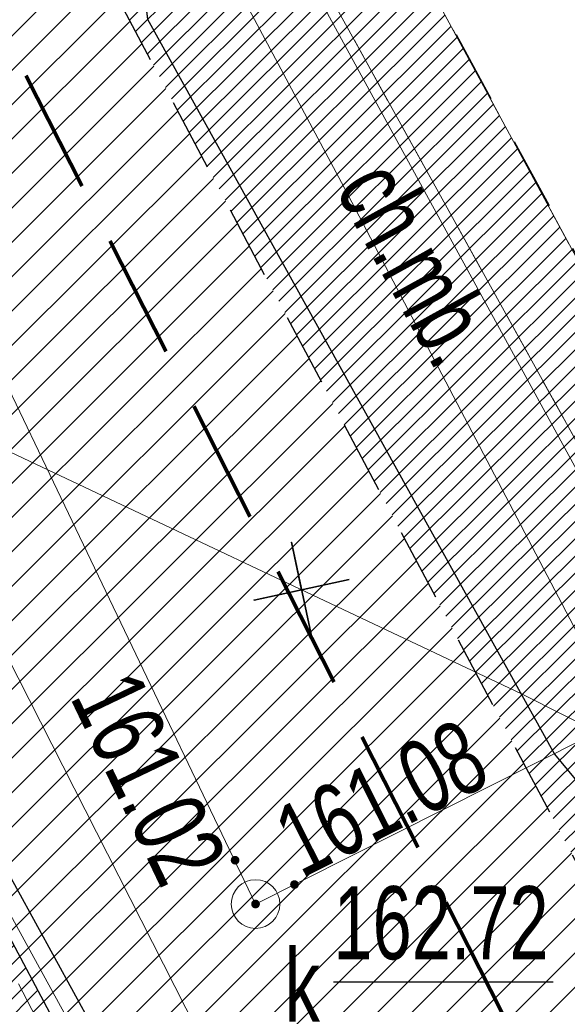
# Model space of a CAD drawing. Header units: metres. Extents: x 0 to 8443948, y 0 to 5887002.
# Tile 25 of 256: x 8442567.61 to 8442573.23, y 5885922.86 to 5885932.97. Entities that reach past the tile are written whole.
import ezdxf
from ezdxf.enums import TextEntityAlignment as Align

# ---------------------------------------------------------------- set-up
doc = ezdxf.new("R2010")
doc.units = ezdxf.units.M
doc.header["$MEASUREMENT"] = 0
for name, pattern in [('0.5_0.5', [1, 0.5, -0.5]), ('1.0_0.5', [1.5, 1, -0.5]), ('1.5_0.5', [2, 1.5, -0.5]), ('1.5_1.0', [2.5, 1.5, -1]), ('1_12', [3, 1, -1, 0, -1]), ('219-500', [0]), ('DASHED', [19.049999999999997, 12.7, -6.349999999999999])]:
    doc.linetypes.add(name, pattern=pattern)
doc.layers.get('0').update_dxf_attribs({"color": 250, "linetype": 'CONTINUOUS', "lineweight": 5})
for name, color, linetype, lineweight in [('!str kreskowanie', 2, 'CONTINUOUS', 5), ('!STR oś jezdni', 6, '1_12', 30), ('- ABM', 200, 'CONTINUOUS', 30), ('Sanit_KD', 102, 'DASHED', 80)]:
    doc.layers.add(name, color=color, linetype=linetype, lineweight=lineweight)
for name, color, linetype in [('218-kontur użytku gruntowego', 253, 'CONTINUOUS'), ('219-działka ewidencyjna', 253, 'CONTINUOUS'), ('chodnik', 253, 'CONTINUOUS'), ('chodnik-Atr17', 253, 'CONTINUOUS'), ('inna budowla', 253, 'CONTINUOUS'), ('krawężnik', 253, 'CONTINUOUS'), ('obszar utwardzony', 253, 'CONTINUOUS'), ('przewód elektroenergetyczny podziemny', 253, 'CONTINUOUS'), ('przewód kanalizacyjny', 253, 'CONTINUOUS'), ('przewód telekomunikacyjny podziemny', 253, 'CONTINUOUS'), ('przewód wodociągowy', 253, 'CONTINUOUS'), ('rzędna', 253, 'CONTINUOUS'), ('rzędna-Atr2', 253, 'CONTINUOUS'), ('skarpa nieumocniona', 253, 'CONTINUOUS'), ('właz do komory lub kanału - okrągły', 253, 'CONTINUOUS'), ('właz do komory lub kanału - okrągły-Atr17', 253, 'CONTINUOUS')]:
    doc.layers.add(name, color=color, linetype=linetype)
doc.styles.get("Standard").update_dxf_attribs({"font": 'Working1250', "width": 0.75})

# ---------------------------------------------------------------- blocks, each defined once
blk = doc.blocks.new('PW01')
at = {"linetype": 'Continuous', "lineweight": 13}
h = blk.add_hatch(color=0, dxfattribs=at)
edge = h.paths.add_edge_path()
edge.add_arc((0, 0), 0.045, 0, 360)
blk = doc.blocks.new('US22')
at = {"color": 0, "linetype": 'Continuous', "lineweight": 13}
blk.add_circle((0, 0), 0.25, dxfattribs=at)

msp = doc.modelspace()

# ---------------------------------------------------------------- hatches: boundary and pattern name
at = {"layer": '!str kreskowanie', "linetype": 'Continuous', "lineweight": 9}
h = msp.add_hatch(dxfattribs=at)
h.set_pattern_fill('ANSI31', color=253, scale=2)
h.set_pattern_definition([(45, (0, 0), (-0.1767766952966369, 0.1767766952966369), [])])
edge = h.paths.add_edge_path()
edge.add_line((8442664.269787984, 5885958.731383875), (8442651.4591051, 5885951.860788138))
edge.add_line((8442651.4591051, 5885951.860788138), (8442651.107003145, 5885951.680213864))
edge.add_line((8442651.107003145, 5885951.680213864), (8442650.825314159, 5885951.547263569))
edge.add_line((8442650.825314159, 5885951.547263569), (8442650.213043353, 5885951.2915528))
edge.add_line((8442650.213043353, 5885951.2915528), (8442649.565351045, 5885951.067618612))
edge.add_line((8442649.565351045, 5885951.067618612), (8442648.907314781, 5885950.886039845))
edge.add_line((8442648.907314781, 5885950.886039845), (8442647.831966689, 5885950.683058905))
edge.add_line((8442647.831966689, 5885950.683058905), (8442646.84144164, 5885950.594299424))
edge.add_line((8442646.84144164, 5885950.594299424), (8442645.745570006, 5885950.602953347))
edge.add_line((8442645.745570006, 5885950.602953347), (8442644.851213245, 5885950.693332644))
edge.add_line((8442644.851213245, 5885950.693332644), (8442643.822552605, 5885950.892538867))
edge.add_line((8442643.822552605, 5885950.892538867), (8442642.989342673, 5885951.132475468))
edge.add_line((8442642.989342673, 5885951.132475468), (8442641.715645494, 5885951.648125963))
edge.add_line((8442641.715645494, 5885951.648125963), (8442641.07972687, 5885951.980826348))
edge.add_line((8442641.07972687, 5885951.980826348), (8442640.364869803, 5885952.423573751))
edge.add_line((8442640.364869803, 5885952.423573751), (8442639.747827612, 5885952.816944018))
edge.add_line((8442639.747827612, 5885952.816944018), (8442638.805722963, 5885953.219358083))
edge.add_line((8442638.805722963, 5885953.219358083), (8442638.043659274, 5885953.448433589))
edge.add_line((8442638.043659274, 5885953.448433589), (8442636.975637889, 5885953.639045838))
edge.add_line((8442636.975637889, 5885953.639045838), (8442636.054566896, 5885953.68831747))
edge.add_line((8442636.054566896, 5885953.68831747), (8442634.452306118, 5885953.524189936))
edge.add_line((8442634.452306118, 5885953.524189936), (8442633.608202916, 5885953.304587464))
edge.add_line((8442633.608202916, 5885953.304587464), (8442632.164634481, 5885952.6866348))
edge.add_line((8442632.164634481, 5885952.6866348), (8442618.406892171, 5885945.060492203))
edge.add_line((8442618.406892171, 5885945.060492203), (8442617.100164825, 5885944.336208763))
edge.add_line((8442617.100164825, 5885944.336208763), (8442616.215008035, 5885943.845590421))
edge.add_line((8442557.16726463, 5885959.805935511), (8442559.13522998, 5885956.209309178))
edge.add_line((8442616.215008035, 5885943.845590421), (8442615.06146254, 5885943.206211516))
edge.add_line((8442559.26141296, 5885962.38233375), (8442557.445368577, 5885961.329242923))
edge.add_line((8442576.933342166, 5886044.913905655), (8442578.660334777, 5886045.772101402))
edge.add_line((8442578.660334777, 5886045.772101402), (8442580.59808973, 5886046.432554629))
edge.add_line((8442580.59808973, 5886046.432554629), (8442582.250428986, 5886046.770649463))
edge.add_line((8442582.250428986, 5886046.770649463), (8442583.979383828, 5886046.919302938))
edge.add_line((8442583.979383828, 5886046.919302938), (8442585.184680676, 5886046.902471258))
edge.add_line((8442585.184680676, 5886046.902471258), (8442586.113924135, 5886046.821928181))
edge.add_line((8442586.113924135, 5886046.821928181), (8442587.197005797, 5886046.652412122))
edge.add_line((8442587.197005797, 5886046.652412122), (8442588.06338871, 5886046.456360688))
edge.add_line((8442588.06338871, 5886046.456360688), (8442589.68940497, 5886045.934469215))
edge.add_line((8442589.68940497, 5886045.934469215), (8442591.090328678, 5886045.307942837))
edge.add_line((8442591.090328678, 5886045.307942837), (8442593.047606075, 5886044.106532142))
edge.add_line((8442593.047606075, 5886044.106532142), (8442593.660625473, 5886043.636002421))
edge.add_line((8442593.660625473, 5886043.636002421), (8442594.465502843, 5886042.934259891))
edge.add_line((8442594.465502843, 5886042.934259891), (8442595.720782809, 5886041.601410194))
edge.add_line((8442595.720782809, 5886041.601410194), (8442596.285916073, 5886040.876494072))
edge.add_line((8442596.285916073, 5886040.876494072), (8442596.924928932, 5886039.926611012))
edge.add_line((8442596.924928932, 5886039.926611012), (8442597.933216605, 5886038.138030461))
edge.add_line((8442597.933216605, 5886038.138030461), (8442639.901510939, 5885962.199846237))
edge.add_line((8442639.901510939, 5885962.199846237), (8442633.109770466, 5885959.516991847))
edge.add_line((8442633.109770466, 5885959.516991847), (8442633.6963819, 5885960.200178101))
edge.add_line((8442633.6963819, 5885960.200178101), (8442633.878216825, 5885960.699639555))
edge.add_line((8442633.878216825, 5885960.699639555), (8442633.92463591, 5885961.128033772))
edge.add_line((8442633.92463591, 5885961.128033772), (8442633.89462505, 5885961.473204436))
edge.add_line((8442633.89462505, 5885961.473204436), (8442633.67516429, 5885962.095324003))
edge.add_line((8442633.67516429, 5885962.095324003), (8442592.816329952, 5886036.026115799))
edge.add_line((8442592.816329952, 5886036.026115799), (8442592.347093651, 5886036.868048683))
edge.add_line((8442592.347093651, 5886036.868048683), (8442591.825374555, 5886037.658524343))
edge.add_line((8442591.825374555, 5886037.658524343), (8442591.454307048, 5886038.129768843))
edge.add_line((8442591.454307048, 5886038.129768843), (8442590.539427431, 5886039.068731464))
edge.add_line((8442590.539427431, 5886039.068731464), (8442589.758505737, 5886039.69752528))
edge.add_line((8442589.758505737, 5886039.69752528), (8442589.585933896, 5886039.818047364))
edge.add_line((8442589.585933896, 5886039.818047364), (8442588.459514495, 5886038.165419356))
edge.add_line((8442588.459514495, 5886038.165419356), (8442587.800346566, 5886038.565106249))
edge.add_line((8442587.800346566, 5886038.565106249), (8442587.401169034, 5886038.763446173))
edge.add_line((8442587.401169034, 5886038.763446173), (8442586.892734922, 5886038.973890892))
edge.add_line((8442586.892734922, 5886038.973890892), (8442586.295614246, 5886039.16596019))
edge.add_line((8442586.295614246, 5886039.16596019), (8442585.886736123, 5886039.265546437))
edge.add_line((8442585.886736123, 5886039.265546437), (8442585.339893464, 5886039.360314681))
edge.add_line((8442585.339893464, 5886039.360314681), (8442584.724419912, 5886039.41627756))
edge.add_line((8442584.724419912, 5886039.41627756), (8442584.219128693, 5886039.422940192))
edge.add_line((8442584.219128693, 5886039.422940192), (8442583.905410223, 5886039.409338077))
edge.add_line((8442583.905410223, 5886039.409338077), (8442583.478480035, 5886039.368843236))
edge.add_line((8442583.478480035, 5886039.368843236), (8442583.033144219, 5886039.299148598))
edge.add_line((8442583.033144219, 5886039.299148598), (8442582.680557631, 5886039.223553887))
edge.add_line((8442582.680557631, 5886039.223553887), (8442582.216511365, 5886039.095484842))
edge.add_line((8442582.216511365, 5886039.095484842), (8442582.016678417, 5886039.026670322))
edge.add_line((8442582.016678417, 5886039.026670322), (8442581.364483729, 5886040.920601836))
edge.add_line((8442581.364483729, 5886040.920601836), (8442580.964649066, 5886040.731154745))
edge.add_line((8442580.964649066, 5886040.731154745), (8442580.43297031, 5886040.252304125))
edge.add_line((8442580.43297031, 5886040.252304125), (8442580.277937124, 5886040.019667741))
edge.add_line((8442580.277937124, 5886040.019667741), (8442580.094039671, 5886039.583945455))
edge.add_line((8442580.094039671, 5886039.583945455), (8442580.015675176, 5886039.029583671))
edge.add_line((8442580.015675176, 5886039.029583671), (8442580.059863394, 5886038.611492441))
edge.add_line((8442580.059863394, 5886038.611492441), (8442580.265301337, 5886038.062013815))
edge.add_line((8442580.265301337, 5886038.062013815), (8442581.161753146, 5886036.440295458))
edge.add_line((8442581.161753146, 5886036.440295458), (8442623.96985033, 5885958.982556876))
edge.add_line((8442623.96985033, 5885958.982556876), (8442624.891557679, 5885957.332484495))
edge.add_line((8442624.891557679, 5885957.332484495), (8442625.277740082, 5885956.801740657))
edge.add_line((8442625.277740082, 5885956.801740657), (8442626.012310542, 5885956.339794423))
edge.add_line((8442626.012310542, 5885956.339794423), (8442626.680497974, 5885956.223500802))
edge.add_line((8442626.680497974, 5885956.223500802), (8442627.424809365, 5885956.365608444))
edge.add_line((8442627.424809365, 5885956.365608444), (8442619.432210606, 5885952.000753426))
edge.add_line((8442619.432210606, 5885952.000753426), (8442620.219729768, 5885952.854496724))
edge.add_line((8442620.219729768, 5885952.854496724), (8442620.3699889, 5885953.615061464))
edge.add_line((8442620.3699889, 5885953.615061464), (8442620.119255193, 5885954.584632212))
edge.add_line((8442620.119255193, 5885954.584632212), (8442619.640353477, 5885955.448650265))
edge.add_line((8442575.226581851, 5886043.970444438), (8442576.933342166, 5886044.913905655))
edge.add_line((8442574.050425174, 5886043.320289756), (8442575.226581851, 5886043.970444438))
edge.add_line((8442544.998763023, 5885989.058336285), (8442548.567478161, 5885982.613418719))
edge.add_line((8442619.640353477, 5885955.448650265), (8442619.156164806, 5885956.322206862))
edge.add_line((8442595.724142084, 5885966.679588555), (8442588.138038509, 5885980.390833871))
edge.add_line((8442588.138038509, 5885980.390833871), (8442587.25953, 5885981.580307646))
edge.add_line((8442587.25953, 5885981.580307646), (8442586.802210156, 5885982.052142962))
edge.add_line((8442586.802210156, 5885982.052142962), (8442586.239579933, 5885982.539092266))
edge.add_line((8442586.239579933, 5885982.539092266), (8442585.747919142, 5885982.896731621))
edge.add_line((8442585.747919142, 5885982.896731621), (8442585.143898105, 5885983.264300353))
edge.add_line((8442585.143898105, 5885983.264300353), (8442584.644827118, 5885983.516254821))
edge.add_line((8442584.644827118, 5885983.516254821), (8442583.782358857, 5885983.855362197))
edge.add_line((8442583.782358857, 5885983.855362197), (8442583.0131845, 5885984.065593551))
edge.add_line((8442583.0131845, 5885984.065593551), (8442582.037754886, 5885984.218209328))
edge.add_line((8442582.037754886, 5885984.218209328), (8442581.291190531, 5885984.253120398))
edge.add_line((8442581.291190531, 5885984.253120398), (8442580.766487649, 5885984.235894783))
edge.add_line((8442580.766487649, 5885984.235894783), (8442579.667590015, 5885984.086633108))
edge.add_line((8442579.667590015, 5885984.086633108), (8442578.764518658, 5885983.843636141))
edge.add_line((8442578.764518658, 5885983.843636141), (8442578.226297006, 5885983.642736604))
edge.add_line((8442578.226297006, 5885983.642736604), (8442577.382363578, 5885983.233168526))
edge.add_line((8442577.382363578, 5885983.233168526), (8442576.913164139, 5885982.973247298))
edge.add_line((8442576.913164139, 5885982.973247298), (8442562.004511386, 5885974.611298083))
edge.add_line((8442562.004511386, 5885974.611298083), (8442560.687597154, 5885973.856377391))
edge.add_line((8442560.687597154, 5885973.856377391), (8442559.754133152, 5885973.098240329))
edge.add_line((8442559.754133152, 5885973.098240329), (8442558.831564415, 5885971.917020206))
edge.add_line((8442558.831564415, 5885971.917020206), (8442558.388200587, 5885971.007070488))
edge.add_line((8442558.388200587, 5885971.007070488), (8442558.102410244, 5885970.027126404))
edge.add_line((8442558.102410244, 5885970.027126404), (8442557.984470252, 5885968.843331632))
edge.add_line((8442557.984470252, 5885968.843331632), (8442558.031951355, 5885968.089993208))
edge.add_line((8442558.031951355, 5885968.089993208), (8442558.215033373, 5885967.196031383))
edge.add_line((8442558.215033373, 5885967.196031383), (8442558.48648053, 5885966.44081024))
edge.add_line((8442558.48648053, 5885966.44081024), (8442558.814047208, 5885965.795336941))
edge.add_line((8442559.507852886, 5885962.525239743), (8442559.26141296, 5885962.38233375))
edge.add_line((8442559.13522998, 5885956.209309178), (8442562.917265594, 5885949.297313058))
edge.add_line((8442557.445368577, 5885961.329242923), (8442557.084191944, 5885960.969681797))
edge.add_line((8442557.084191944, 5885960.969681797), (8442556.98385968, 5885960.733130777))
edge.add_line((8442556.98385968, 5885960.733130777), (8442556.965563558, 5885960.272431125))
edge.add_line((8442556.965563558, 5885960.272431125), (8442557.16726463, 5885959.805935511))
edge.add_line((8442615.06146254, 5885943.206211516), (8442613.65506282, 5885942.426682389))
edge.add_line((8442613.65506282, 5885942.426682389), (8442612.5732038, 5885941.841342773))
edge.add_line((8442612.5732038, 5885941.841342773), (8442612.001622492, 5885941.655464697))
edge.add_line((8442612.001622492, 5885941.655464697), (8442611.364306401, 5885941.586987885))
edge.add_line((8442611.364306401, 5885941.586987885), (8442610.759671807, 5885941.648550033))
edge.add_line((8442610.759671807, 5885941.648550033), (8442610.226871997, 5885941.810975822))
edge.add_line((8442610.226871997, 5885941.810975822), (8442609.625874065, 5885942.142023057))
edge.add_line((8442609.625874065, 5885942.142023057), (8442609.12433156, 5885942.591364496))
edge.add_line((8442609.12433156, 5885942.591364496), (8442608.738745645, 5885943.1356331))
edge.add_line((8442608.738745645, 5885943.1356331), (8442607.999152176, 5885944.412121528))
edge.add_line((8442607.999152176, 5885944.412121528), (8442605.65896882, 5885948.707076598))
edge.add_line((8442558.814047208, 5885965.795336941), (8442559.38337488, 5885964.770547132))
edge.add_line((8442562.917265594, 5885949.297313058), (8442563.060489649, 5885948.997153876))
edge.add_line((8442563.060489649, 5885948.997153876), (8442563.209829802, 5885948.526735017))
edge.add_line((8442563.209829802, 5885948.526735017), (8442563.273053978, 5885948.130033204))
edge.add_line((8442563.273053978, 5885948.130033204), (8442563.281643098, 5885947.705621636))
edge.add_line((8442598.443996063, 5885961.759260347), (8442595.724142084, 5885966.679588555))
edge.add_line((8442559.88036868, 5885963.875958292), (8442559.9900479, 5885963.569384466))
edge.add_line((8442559.9900479, 5885963.569384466), (8442559.970221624, 5885963.124450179))
edge.add_line((8442559.970221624, 5885963.124450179), (8442559.812612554, 5885962.798946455))
edge.add_line((8442559.812612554, 5885962.798946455), (8442559.507852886, 5885962.525239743))
edge.add_line((8442548.567478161, 5885982.613418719), (8442549.173515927, 5885981.678987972))
edge.add_line((8442549.173515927, 5885981.678987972), (8442549.719207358, 5885981.028637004))
edge.add_line((8442549.719207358, 5885981.028637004), (8442550.43915766, 5885980.347616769))
edge.add_line((8442550.43915766, 5885980.347616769), (8442551.453750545, 5885979.626699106))
edge.add_line((8442551.453750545, 5885979.626699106), (8442552.369924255, 5885979.155011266))
edge.add_line((8442552.369924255, 5885979.155011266), (8442553.376053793, 5885978.794396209))
edge.add_line((8442553.376053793, 5885978.794396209), (8442554.839583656, 5885978.521834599))
edge.add_line((8442554.839583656, 5885978.521834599), (8442555.86878927, 5885978.494496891))
edge.add_line((8442555.86878927, 5885978.494496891), (8442556.75491995, 5885978.577584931))
edge.add_line((8442556.75491995, 5885978.577584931), (8442557.850104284, 5885978.821722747))
edge.add_line((8442557.850104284, 5885978.821722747), (8442558.725123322, 5885979.1388735))
edge.add_line((8442558.725123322, 5885979.1388735), (8442559.936428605, 5885979.767126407))
edge.add_line((8442559.936428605, 5885979.767126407), (8442574.798483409, 5885988.089877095))
edge.add_line((8442574.798483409, 5885988.089877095), (8442575.430637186, 5885988.483614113))
edge.add_line((8442575.430637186, 5885988.483614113), (8442575.755758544, 5885988.720039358))
edge.add_line((8442575.755758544, 5885988.720039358), (8442576.11976968, 5885989.016338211))
edge.add_line((8442576.11976968, 5885989.016338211), (8442576.850433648, 5885989.734277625))
edge.add_line((8442576.850433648, 5885989.734277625), (8442577.607794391, 5885990.726352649))
edge.add_line((8442577.607794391, 5885990.726352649), (8442578.09706081, 5885991.5981357))
edge.add_line((8442578.09706081, 5885991.5981357), (8442578.398091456, 5885992.308873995))
edge.add_line((8442578.398091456, 5885992.308873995), (8442578.645516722, 5885993.108642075))
edge.add_line((8442578.645516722, 5885993.108642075), (8442578.76451388, 5885993.660449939))
edge.add_line((8442578.76451388, 5885993.660449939), (8442578.843757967, 5885994.214197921))
edge.add_line((8442578.843757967, 5885994.214197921), (8442578.889656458, 5885995.069925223))
edge.add_line((8442578.889656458, 5885995.069925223), (8442578.87378009, 5885995.573680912))
edge.add_line((8442578.87378009, 5885995.573680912), (8442578.778892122, 5885996.396560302))
edge.add_line((8442578.778892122, 5885996.396560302), (8442578.653765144, 5885996.998296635))
edge.add_line((8442578.653765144, 5885996.998296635), (8442578.413354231, 5885997.789111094))
edge.add_line((8442578.413354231, 5885997.789111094), (8442577.891151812, 5885998.940204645))
edge.add_line((8442577.891151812, 5885998.940204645), (8442555.661492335, 5886039.154576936))
edge.add_line((8442555.661492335, 5886039.154576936), (8442555.192739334, 5886039.902010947))
edge.add_line((8442555.192739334, 5886039.902010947), (8442554.77167942, 5886040.446403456))
edge.add_line((8442554.77167942, 5886040.446403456), (8442554.23035396, 5886041.0263462))
edge.add_line((8442554.23035396, 5886041.0263462), (8442553.338117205, 5886041.773919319))
edge.add_line((8442553.338117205, 5886041.773919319), (8442552.78833011, 5886042.136805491))
edge.add_line((8442552.78833011, 5886042.136805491), (8442551.929394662, 5886042.585738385))
edge.add_line((8442551.929394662, 5886042.585738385), (8442550.874101, 5886042.971803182))
edge.add_line((8442550.874101, 5886042.971803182), (8442550.060152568, 5886043.160817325))
edge.add_line((8442550.060152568, 5886043.160817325), (8442549.172101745, 5886043.267889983))
edge.add_line((8442549.172101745, 5886043.267889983), (8442547.675356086, 5886043.22347142))
edge.add_line((8442547.675356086, 5886043.22347142), (8442547.061056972, 5886043.122880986))
edge.add_line((8442547.061056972, 5886043.122880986), (8442545.817061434, 5886042.762112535))
edge.add_line((8442545.817061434, 5886042.762112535), (8442544.958212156, 5886042.376320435))
edge.add_line((8442544.958212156, 5886042.376320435), (8442556.761535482, 5886048.533241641))
edge.add_line((8442556.761535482, 5886048.533241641), (8442559.144859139, 5886044.221710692))
edge.add_line((8442559.144859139, 5886044.221710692), (8442559.66884726, 5886043.397109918))
edge.add_line((8442559.66884726, 5886043.397109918), (8442560.045474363, 5886042.917121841))
edge.add_line((8442560.045474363, 5886042.917121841), (8442560.365518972, 5886042.561896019))
edge.add_line((8442560.365518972, 5886042.561896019), (8442560.864796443, 5886042.083234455))
edge.add_line((8442560.864796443, 5886042.083234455), (8442561.500294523, 5886041.579377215))
edge.add_line((8442561.500294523, 5886041.579377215), (8442562.018021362, 5886041.239482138))
edge.add_line((8442562.018021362, 5886041.239482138), (8442562.925697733, 5886040.768919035))
edge.add_line((8442562.925697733, 5886040.768919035), (8442563.65215204, 5886040.490743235))
edge.add_line((8442563.65215204, 5886040.490743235), (8442564.729267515, 5886040.218498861))
edge.add_line((8442564.729267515, 5886040.218498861), (8442565.997367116, 5886040.093377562))
edge.add_line((8442565.997367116, 5886040.093377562), (8442566.856995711, 5886040.12361581))
edge.add_line((8442566.856995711, 5886040.12361581), (8442567.775118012, 5886040.259549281))
edge.add_line((8442567.775118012, 5886040.259549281), (8442568.470731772, 5886040.437104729))
edge.add_line((8442568.470731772, 5886040.437104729), (8442569.238608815, 5886040.713781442))
edge.add_line((8442569.238608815, 5886040.713781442), (8442570.392103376, 5886041.298046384))
edge.add_line((8442570.392103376, 5886041.298046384), (8442574.050425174, 5886043.320289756))
edge.add_line((8442563.149043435, 5885945.085960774), (8442563.114333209, 5885944.324342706))
edge.add_line((8442563.114333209, 5885944.324342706), (8442563.160900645, 5885943.797810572))
edge.add_line((8442563.160900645, 5885943.797810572), (8442563.25558707, 5885943.414633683))
edge.add_line((8442563.25558707, 5885943.414633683), (8442563.3893295, 5885943.069609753))
edge.add_line((8442563.3893295, 5885943.069609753), (8442563.618000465, 5885942.628209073))
edge.add_line((8442563.618000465, 5885942.628209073), (8442582.367146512, 5885907.25750681))
edge.add_line((8442582.367146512, 5885907.25750681), (8442582.452884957, 5885907.122939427))
edge.add_line((8442582.452884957, 5885907.122939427), (8442582.584529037, 5885906.980046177))
edge.add_line((8442582.584529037, 5885906.980046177), (8442582.646758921, 5885906.928817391))
edge.add_line((8442582.646758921, 5885906.928817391), (8442582.739224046, 5885906.866550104))
edge.add_line((8442582.739224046, 5885906.866550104), (8442582.919084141, 5885906.782435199))
edge.add_line((8442582.919084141, 5885906.782435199), (8442583.0697653, 5885906.741846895))
edge.add_line((8442583.0697653, 5885906.741846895), (8442583.06, 5885906.68))
edge.add_line((8442583.06, 5885906.68), (8442578.00657704, 5885903.740362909))
edge.add_line((8442578.00657704, 5885903.740362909), (8442552.799026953, 5885951.294995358))
edge.add_line((8442552.799026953, 5885951.294995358), (8442555.684804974, 5885954.32226098))
edge.add_line((8442555.684804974, 5885954.32226098), (8442507.860863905, 5886017.712586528))
edge.add_line((8442507.860863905, 5886017.712586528), (8442507.578284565, 5886018.111984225))
edge.add_line((8442507.578284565, 5886018.111984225), (8442507.124857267, 5886018.887668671))
edge.add_line((8442507.124857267, 5886018.887668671), (8442506.720786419, 5886019.819149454))
edge.add_line((8442506.720786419, 5886019.819149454), (8442506.583712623, 5886020.234974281))
edge.add_line((8442506.583712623, 5886020.234974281), (8442506.372262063, 5886021.12189629))
edge.add_line((8442506.372262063, 5886021.12189629), (8442506.270204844, 5886021.924966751))
edge.add_line((8442506.270204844, 5886021.924966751), (8442506.247239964, 5886022.530698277))
edge.add_line((8442506.247239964, 5886022.530698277), (8442506.267848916, 5886023.10456106))
edge.add_line((8442506.267848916, 5886023.10456106), (8442506.295869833, 5886023.411444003))
edge.add_line((8442506.295869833, 5886023.411444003), (8442506.422132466, 5886024.19433665))
edge.add_line((8442506.422132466, 5886024.19433665), (8442506.606342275, 5886024.900652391))
edge.add_line((8442506.606342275, 5886024.900652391), (8442506.761219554, 5886025.35195658))
edge.add_line((8442506.761219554, 5886025.35195658), (8442506.929541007, 5886025.763542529))
edge.add_line((8442506.929541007, 5886025.763542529), (8442507.066558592, 5886026.057426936))
edge.add_line((8442507.066558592, 5886026.057426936), (8442507.38350399, 5886026.64033676))
edge.add_line((8442507.38350399, 5886026.64033676), (8442507.827406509, 5886027.304139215))
edge.add_line((8442507.827406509, 5886027.304139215), (8442509.153024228, 5886028.69908267))
edge.add_line((8442509.153024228, 5886028.69908267), (8442516.908454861, 5886033.147109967))
edge.add_line((8442516.908454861, 5886033.147109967), (8442515.49, 5886035.71))
edge.add_line((8442515.49, 5886035.71), (8442518.519999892, 5886037.349999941))
edge.add_line((8442518.519999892, 5886037.349999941), (8442518.95, 5886036.56))
edge.add_line((8442518.95, 5886036.56), (8442520.8, 5886037.56))
edge.add_line((8442520.8, 5886037.56), (8442520.363227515, 5886038.362442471))
edge.add_line((8442520.363227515, 5886038.362442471), (8442520.85, 5886038.61))
edge.add_line((8442520.85, 5886038.61), (8442525.322022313, 5886030.514188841))
edge.add_line((8442525.322022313, 5886030.514188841), (8442525.204935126, 5886029.684240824))
edge.add_line((8442525.204935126, 5886029.684240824), (8442525.322994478, 5886028.850923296))
edge.add_line((8442525.322994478, 5886028.850923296), (8442525.578961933, 5886028.233632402))
edge.add_line((8442525.578961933, 5886028.233632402), (8442537.309274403, 5886006.998759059))
edge.add_line((8442537.309274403, 5886006.998759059), (8442537.359291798, 5886006.832410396))
edge.add_line((8442537.359291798, 5886006.832410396), (8442537.381164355, 5886006.621952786))
edge.add_line((8442537.381164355, 5886006.621952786), (8442537.374401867, 5886006.504494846))
edge.add_line((8442537.374401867, 5886006.504494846), (8442537.315178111, 5886006.260410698))
edge.add_line((8442537.315178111, 5886006.260410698), (8442537.277068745, 5886006.172245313))
edge.add_line((8442537.277068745, 5886006.172245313), (8442537.198289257, 5886006.038101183))
edge.add_line((8442537.198289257, 5886006.038101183), (8442537.050649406, 5886005.868766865))
edge.add_line((8442537.050649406, 5886005.868766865), (8442536.82272477, 5886005.710244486))
edge.add_line((8442536.82272477, 5886005.710244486), (8442536.673812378, 5886005.587698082))
edge.add_line((8442536.673812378, 5886005.587698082), (8442536.547191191, 5886005.43285553))
edge.add_line((8442536.547191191, 5886005.43285553), (8442536.429241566, 5886005.188055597))
edge.add_line((8442536.429241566, 5886005.188055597), (8442536.384909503, 5886004.971586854))
edge.add_line((8442536.384909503, 5886004.971586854), (8442536.391157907, 5886004.736480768))
edge.add_line((8442536.391157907, 5886004.736480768), (8442536.44147293, 5886004.537243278))
edge.add_line((8442536.44147293, 5886004.537243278), (8442536.50590877, 5886004.395998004))
edge.add_line((8442559.38337488, 5885964.770547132), (8442559.88036868, 5885963.875958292))
edge.add_line((8442563.256136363, 5885947.201706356), (8442563.149043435, 5885945.085960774))
edge.add_line((8442563.281643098, 5885947.705621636), (8442563.256136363, 5885947.201706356))
edge.add_line((8442605.65896882, 5885948.707076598), (8442598.443996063, 5885961.759260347))
edge.add_line((8442536.50590877, 5886004.395998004), (8442544.998763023, 5885989.058336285))
edge.add_line((8442619.156164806, 5885956.322206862), (8442575.873930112, 5886034.638219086))
edge.add_line((8442575.873930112, 5886034.638219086), (8442574.992021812, 5886036.011107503))
edge.add_line((8442574.992021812, 5886036.011107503), (8442574.809284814, 5886036.158104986))
edge.add_line((8442574.809284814, 5886036.158104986), (8442574.427946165, 5886036.371085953))
edge.add_line((8442574.427946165, 5886036.371085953), (8442573.649223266, 5886036.528915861))
edge.add_line((8442573.649223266, 5886036.528915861), (8442573.311293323, 5886036.500159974))
edge.add_line((8442573.311293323, 5886036.500159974), (8442572.84457899, 5886036.359912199))
edge.add_line((8442572.84457899, 5886036.359912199), (8442572.68165341, 5886036.279289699))
edge.add_line((8442572.68165341, 5886036.279289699), (8442567.43053494, 5886033.376581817))
edge.add_line((8442567.43053494, 5886033.376581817), (8442566.976324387, 5886033.03281399))
edge.add_line((8442566.976324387, 5886033.03281399), (8442566.684977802, 5886032.658291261))
edge.add_line((8442566.684977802, 5886032.658291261), (8442566.476228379, 5886032.179733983))
edge.add_line((8442566.476228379, 5886032.179733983), (8442566.398104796, 5886031.626207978))
edge.add_line((8442566.398104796, 5886031.626207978), (8442566.479116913, 5886031.062749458))
edge.add_line((8442566.479116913, 5886031.062749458), (8442566.963847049, 5886030.086771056))
edge.add_line((8442566.963847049, 5886030.086771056), (8442610.403869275, 5885951.485128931))
edge.add_line((8442610.403869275, 5885951.485128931), (8442611.372930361, 5885949.736782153))
edge.add_line((8442611.372930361, 5885949.736782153), (8442612.09207298, 5885948.992046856))
edge.add_line((8442612.09207298, 5885948.992046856), (8442612.570868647, 5885948.783844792))
edge.add_line((8442612.570868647, 5885948.783844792), (8442613.122196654, 5885948.706352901))
edge.add_line((8442613.122196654, 5885948.706352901), (8442613.659630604, 5885948.779914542))
edge.add_line((8442613.659630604, 5885948.779914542), (8442614.0917674, 5885948.957086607))
edge.add_line((8442614.0917674, 5885948.957086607), (8442619.339559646, 5885951.86579517))
edge.add_line((8442619.339559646, 5885951.86579517), (8442627.43064202, 5885956.357532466))
edge.add_line((8442627.43064202, 5885956.357532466), (8442626.46303156, 5885958.100814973))
edge.add_line((8442626.46303156, 5885958.100814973), (8442632.148147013, 5885961.251919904))
edge.add_line((8442632.148147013, 5885961.251919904), (8442633.192210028, 5885959.368257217))
edge.add_line((8442633.192210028, 5885959.368257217), (8442640.024905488, 5885961.976573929))
edge.add_line((8442640.024905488, 5885961.976573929), (8442641.49693605, 5885959.313055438))
edge.add_line((8442641.49693605, 5885959.313055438), (8442641.894996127, 5885958.602535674))
edge.add_line((8442641.894996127, 5885958.602535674), (8442642.525652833, 5885957.767843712))
edge.add_line((8442642.525652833, 5885957.767843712), (8442642.96640492, 5885957.344131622))
edge.add_line((8442642.96640492, 5885957.344131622), (8442643.950091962, 5885956.679601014))
edge.add_line((8442643.950091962, 5885956.679601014), (8442644.957009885, 5885956.280360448))
edge.add_line((8442644.957009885, 5885956.280360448), (8442646.118492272, 5885956.092264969))
edge.add_line((8442646.118492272, 5885956.092264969), (8442647.79152941, 5885956.27810957))
edge.add_line((8442647.79152941, 5885956.27810957), (8442649.97539069, 5885957.306120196))
edge.add_line((8442649.97539069, 5885957.306120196), (8442661.672803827, 5885963.579649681))
edge.add_line((8442661.672803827, 5885963.579649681), (8442664.270551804, 5885958.731793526))
at = {"layer": '!str kreskowanie', "linetype": 'Continuous', "lineweight": 9, "true_color": 0x33cc00}
h = msp.add_hatch(dxfattribs=at)
h.set_pattern_fill('ANSI31', color=82)
h.set_pattern_definition([(45, (0, 0), (-0.08838834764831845, 0.08838834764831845), [])])
h.paths.add_polyline_path([(8442578.00657704, 5885903.740362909), (8442577.692742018, 5885904.332420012), (8442576.905264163, 5885903.896670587), (8442576.166717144, 5885905.231358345), (8442576.742078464, 5885906.125869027), (8442560.383410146, 5885936.986879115), (8442559.48048233, 5885936.508259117), (8442559.152640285, 5885937.126740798), (8442559.576948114, 5885938.508288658), (8442553.713404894, 5885949.57), (8442551.853339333, 5885949.43336303), (8442551.419047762, 5885949.847356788), (8442555.684804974, 5885954.32226098), (8442509.976064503, 5886014.908901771), (8442509.153110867, 5886015.164901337), (8442508.731636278, 5886015.723792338), (8442508.711310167, 5886016.585325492), (8442507.860863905, 5886017.712586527), (8442507.423629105, 5886018.354775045), (8442506.894393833, 5886019.378611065), (8442506.584252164, 5886020.233173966), (8442506.32844246, 5886021.393752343), (8442506.255277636, 5886022.172176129), (8442506.290782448, 5886023.364235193), (8442506.654671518, 5886025.051195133), (8442507.573260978, 5886026.941821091), (8442508.70398708, 5886028.29891702), (8442510.111956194, 5886029.379013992), (8442511.27173004, 5886030.02741321), (8442516.908454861, 5886033.147109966), (8442515.499825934, 5886035.715318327), (8442500.552287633, 5886026.569913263), (8442511.40499676, 5886012.178816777), (8442555.03, 5885954.36), (8442550.92, 5885949.97), (8442576.949912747, 5885903.167453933)])
at = {"layer": '!str kreskowanie', "linetype": 'Continuous', "lineweight": 9}
h = msp.add_hatch(dxfattribs=at)
h.set_pattern_fill('ANSI31', color=40)
h.set_pattern_definition([(45, (-1369.217424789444, 667.4384313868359), (-0.08838834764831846, 0.08838834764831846), [])])
h.paths.add_polyline_path([(8442595.154993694, 5885957.374150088), (8442592.73607533, 5885961.750088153), (8442591.526616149, 5885963.938057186), (8442590.317156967, 5885966.126026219), (8442589.107697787, 5885968.313995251), (8442587.898238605, 5885970.501964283), (8442586.688779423, 5885972.689933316), (8442585.479320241, 5885974.877902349), (8442584.26988783, 5885977.065822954), (8442587.765977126, 5885978.998438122, 0.4255671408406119), (8442588.138038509, 5885980.390833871, 0.4045504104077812), (8442577.382363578, 5885983.233168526), (8442567.866160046, 5885977.893821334), (8442561.052850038, 5885974.078367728, 0.4132210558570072), (8442558.739526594, 5885965.929474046), (8442559.88036868, 5885963.875958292, -0.4088354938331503), (8442559.507852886, 5885962.525239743), (8442557.445368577, 5885961.329242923, 0.4069603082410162), (8442557.069747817, 5885959.984155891), (8442562.917265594, 5885949.297313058, -0.138689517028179), (8442563.281643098, 5885947.705621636), (8442563.118168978, 5885944.475999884, 0.1353148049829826), (8442563.463697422, 5885942.919305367), (8442576.563383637, 5885918.20644113, 0.4193619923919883), (8442580.665345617, 5885916.985901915), (8442597.181837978, 5885926.115636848), (8442606.23866365, 5885931.121930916, 0.4536714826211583), (8442608.740178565, 5885943.134960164), (8442607.313948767, 5885945.713149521, -0.00180183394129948), (8442607.266797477, 5885945.793554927, 0.3893208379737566), (8442605.909029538, 5885946.144495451), (8442602.426594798, 5885944.219478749), (8442601.217135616, 5885946.407447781), (8442600.007676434, 5885948.595416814), (8442596.364452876, 5885955.186181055)])
h.paths.add_polyline_path([(8442586.0622784, 5885982.392566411), (8442582.558834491, 5885980.442599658)], flags=16)
h.paths.add_polyline_path([(8442575.91, 5885978.96), (8442601.56998698, 5885932.540023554), (8442599.540893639, 5885931.418383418), (8442600.43, 5885929.81), (8442599.99, 5885928.44), (8442593.483358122, 5885924.832543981), (8442593.303574, 5885924.436076), (8442589.610127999, 5885922.260144), (8442585.8078, 5885921.8838), (8442584.33338318, 5885924.907255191), (8442578.3, 5885921.43), (8442576.51, 5885924.65), (8442571.49, 5885933.92), (8442572.688425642, 5885934.584614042), (8442559.34, 5885958.96), (8442564.41, 5885961.9), (8442559.910000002, 5885969.999999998)], flags=16)
h.paths.add_polyline_path([(8442568.150243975, 5885942.858519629), (8442567.500005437, 5885942.502734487, -0.4142135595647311), (8442566.142734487, 5885942.899994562), (8442566.142734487, 5885942.899994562, -0.4142135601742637), (8442566.53999456, 5885944.257265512), (8442567.19028951, 5885944.613081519), (8442568.150243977, 5885942.858519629)], flags=16)

# ---------------------------------------------------------------- linework, layer by layer
at = {"layer": '!STR oś jezdni', "color": 162, "linetype": '1.5_1.0', "lineweight": 30, "ltscale": 0.5}
msp.add_lwpolyline([(8442575.91, 5885978.96), (8442559.91, 5885970), (8442564.41, 5885961.9), (8442559.34, 5885958.96), (8442572.68, 5885934.58), (8442571.49, 5885933.92), (8442578.3, 5885921.43), (8442584.31412362, 5885924.896155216), (8442585.8078, 5885921.8838), (8442589.610127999, 5885922.260144), (8442593.303574, 5885924.436076), (8442593.483358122, 5885924.832543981), (8442599.99, 5885928.44), (8442600.43, 5885929.81), (8442599.54093209, 5885931.418404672), (8442601.56998698, 5885932.540023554)], close=True, dxfattribs=at)
msp.add_lwpolyline([(8442595.154993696, 5885957.374150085), (8442602.426594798, 5885944.219478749), (8442605.909029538, 5885946.144495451, -0.4154390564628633), (8442607.31394876, 5885945.713149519), (8442607.31394876, 5885945.713149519, -0.5310571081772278), (8442607.31394876, 5885945.713149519), (8442609.369955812, 5885941.993747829, -0.4142167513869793), (8442606.238663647, 5885931.121930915), (8442580.665345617, 5885916.985901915, -0.4193619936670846), (8442576.563383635, 5885918.206441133), (8442563.463697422, 5885942.919305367, -0.1353148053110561), (8442563.118168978, 5885944.475999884), (8442563.281643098, 5885947.705621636, 0.1386895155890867)], format="xyb", dxfattribs=at)
at = {"layer": '!STR oś jezdni', "color": 162, "linetype": 'ByBlock', "lineweight": 30}
msp.add_lwpolyline([(8442578.00657704, 5885903.740362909), (8442577.692742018, 5885904.332420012), (8442576.905764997, 5885903.895765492), (8442576.166717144, 5885905.231358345), (8442576.742078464, 5885906.125869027), (8442560.383410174, 5885936.98687913)], dxfattribs=at)
at = {"layer": '- ABM', "color": 200, "linetype": 'Continuous', "lineweight": 35}
msp.add_lwpolyline([(8442570.608135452, 5885926.62905563), (8442570.39875257, 5885927.606889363), (8442570.503444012, 5885927.117972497), (8442570.014527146, 5885927.013281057), (8442570.992360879, 5885927.222663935)], dxfattribs=at)
at = {"layer": '218-kontur użytku gruntowego', "color": 3, "linetype": '0.5_0.5', "lineweight": 18, "flags": 128}
for points in [[(8442577.58, 5885920.95), (8442550.33, 5885970.21)], [(8442550.33, 5885970.21), (8442577.58, 5885920.95)]]:
    msp.add_lwpolyline(points, dxfattribs=at)
at = {"layer": '219-działka ewidencyjna', "color": 253, "linetype": '219-500', "lineweight": 18, "flags": 128}
msp.add_lwpolyline([(8442577.58, 5885920.95), (8442550.33, 5885970.21)], dxfattribs=at)
at = {"layer": 'chodnik', "color": 253, "linetype": '1.0_0.5', "lineweight": 18, "flags": 128}
msp.add_lwpolyline([(8442575.03, 5885923.09), (8442576.21, 5885924.33), (8442576.51, 5885924.65), (8442571.49, 5885933.92), (8442570.95, 5885934.07), (8442568.71, 5885934.7), (8442568.92, 5885932.98), (8442573.1, 5885925.43)], close=True, dxfattribs=at)
at = {"layer": 'inna budowla', "color": 253, "linetype": 'Continuous', "lineweight": 18, "flags": 128}
msp.add_lwpolyline([(8442576.51, 5885924.65), (8442581.58, 5885927.47), (8442576.46, 5885936.65), (8442572.68, 5885934.58), (8442571.49, 5885933.92)], close=True, dxfattribs=at)
at = {"layer": 'krawężnik', "color": 253, "linetype": 'Continuous', "lineweight": 25, "flags": 128}
for points in [[(8442494.31, 5886036.29), (8442505.96, 5886020.61), (8442552.24, 5885959.62), (8442555.4, 5885954.41), (8442555.61, 5885952.39), (8442555.88, 5885950.88), (8442556.13, 5885949.45), (8442556.48, 5885947.51), (8442557, 5885945.58), (8442557.63, 5885943.68), (8442558.33, 5885941.76), (8442559.08, 5885939.9), (8442559.78, 5885938.34), (8442560.33, 5885937.25), (8442571.93, 5885916.12), (8442578.98, 5885903.47)], [(8442562.32, 5885948.2), (8442562.95, 5885946.24), (8442563.62, 5885944.32), (8442564.46, 5885942.48), (8442565.65, 5885940.3), (8442567.39, 5885937.2), (8442567.93, 5885936.18), (8442568.71, 5885934.7), (8442568.92, 5885932.98), (8442573.1, 5885925.43), (8442575.03, 5885923.09), (8442575.53, 5885922.31), (8442576.26, 5885921.44), (8442577.04, 5885920.82), (8442578.08, 5885920.21), (8442579.06, 5885919.86), (8442580.07, 5885919.81), (8442581.24, 5885920.02), (8442582.63, 5885920.47), (8442585.98, 5885922.2)]]:
    msp.add_lwpolyline(points, dxfattribs=at)
at = {"layer": 'obszar utwardzony', "color": 253, "linetype": '1.5_0.5', "lineweight": 18, "flags": 128}
for points in [[(8442564.97, 5886049.7), (8442575.16, 5886031.15), (8442574.91, 5886031.01), (8442570.92, 5886038.36), (8442566.69, 5886036.08), (8442570.69, 5886028.75), (8442572.18, 5886026.08), (8442573.62, 5886023.54), (8442578.02, 5886025.92), (8442579.48, 5886023.23), (8442575.14, 5886020.78), (8442580.84, 5886010.41), (8442585.24, 5886012.79), (8442586.73, 5886010.03), (8442582.3, 5886007.62), (8442586.15, 5886000.73), (8442585.16, 5886000.32), (8442588.02, 5885995.14), (8442593.3, 5885998.05), (8442593.81, 5885997.19), (8442589.38, 5885994.7), (8442592.31, 5885989.4), (8442598.16, 5885978.8), (8442602.48, 5885970.85), (8442606.89, 5885973.3), (8442608.36, 5885970.63), (8442604.06, 5885968.07), (8442608.9, 5885959.38), (8442611.45, 5885958.66), (8442614.13, 5885960.1), (8442615.27, 5885958.07), (8442621.66, 5885953.12), (8442619.52, 5885951.84), (8442622.54, 5885946.31), (8442619.07, 5885944.36), (8442618.88, 5885941.8), (8442618.36, 5885941.84), (8442618.27, 5885940.18), (8442618.85, 5885940.15), (8442618.8, 5885938.5), (8442617.55, 5885937.84), (8442619.37, 5885933.64), (8442607.83, 5885927.19), (8442608.98, 5885921.71), (8442592.68, 5885912.48), (8442589.71, 5885917.45), (8442587.24, 5885917.68), (8442589.84, 5885913), (8442585.57, 5885910.37), (8442583.88, 5885908.77), (8442583.51, 5885908.26), (8442583.15, 5885907.25), (8442583.06, 5885906.68), (8442583.18, 5885906.58), (8442583.34, 5885905.77), (8442578.98, 5885903.47), (8442571.93, 5885916.12), (8442560.33, 5885937.25), (8442559.78, 5885938.34), (8442559.08, 5885939.9), (8442558.33, 5885941.76), (8442557.63, 5885943.68), (8442557, 5885945.58), (8442556.48, 5885947.51), (8442556.13, 5885949.45), (8442555.88, 5885950.88), (8442555.61, 5885952.39), (8442555.4, 5885954.41), (8442552.24, 5885959.62), (8442505.96, 5886020.61), (8442494.31, 5886036.29), (8442509.2, 5886039.47), (8442513.42, 5886041.62), (8442513.23, 5886039.85), (8442515.49, 5886035.71), (8442518.52, 5886037.35), (8442518.95, 5886036.56), (8442520.8, 5886037.56), (8442520.37, 5886038.35), (8442520.85, 5886038.61), (8442522, 5886036.66), (8442524.86, 5886031.37), (8442560.38, 5886050.48), (8442563.45, 5886052.1), (8442563.6, 5886052.17)], [(8442586.22, 5885984.59), (8442584.7, 5885984.05), (8442577.36, 5885979.8), (8442576.76, 5885980.4), (8442559.06, 5885970.36), (8442556.12, 5885968.63), (8442559.59, 5885964.34), (8442557.99, 5885963.4), (8442559.18, 5885961.19), (8442557.38, 5885960.21), (8442558.72, 5885957.49), (8442559.98, 5885954.78), (8442560.13, 5885954.41), (8442560.82, 5885952.96), (8442561.45, 5885951.07), (8442562.32, 5885948.2), (8442562.95, 5885946.24), (8442563.62, 5885944.32), (8442564.46, 5885942.48), (8442565.65, 5885940.3), (8442567.39, 5885937.2), (8442567.93, 5885936.18), (8442568.71, 5885934.7), (8442568.92, 5885932.98), (8442573.1, 5885925.43), (8442575.03, 5885923.09), (8442575.53, 5885922.31), (8442576.26, 5885921.44), (8442577.04, 5885920.82), (8442578.08, 5885920.21), (8442579.06, 5885919.86), (8442580.07, 5885919.81), (8442581.24, 5885920.02), (8442582.63, 5885920.47), (8442585.98, 5885922.2), (8442589.53, 5885922.51), (8442593.1, 5885924.62), (8442599.99, 5885928.44), (8442600.43, 5885929.81), (8442599.54, 5885931.42), (8442601.57, 5885932.54), (8442601.22, 5885933.18), (8442602.31, 5885933.78), (8442602.49, 5885934.11), (8442592.74, 5885951.77), (8442591.17, 5885954.56), (8442579.38, 5885976.31), (8442583.47, 5885978.65), (8442587.5, 5885971.61), (8442592.1, 5885974.14)]]:
    msp.add_lwpolyline(points, close=True, dxfattribs=at)
at = {"layer": 'przewód elektroenergetyczny podziemny', "color": 1, "linetype": 'Continuous', "lineweight": 18, "flags": 128}
for points in [[(8442567.25, 5885944.51), (8442564.65, 5885943.04), (8442570.94, 5885931.25), (8442574.34, 5885924.75), (8442574.83, 5885923.76), (8442577.42, 5885920.97), (8442579.11, 5885920.88), (8442584.01, 5885923.61)], [(8442581.55, 5885927.45), (8442579.77, 5885926.85), (8442577.54, 5885925.88), (8442574.9, 5885924.97), (8442572.76, 5885926.05), (8442566.88, 5885928.83), (8442564.93, 5885929.76), (8442562.89, 5885930.54)]]:
    msp.add_lwpolyline(points, dxfattribs=at)
at = {"layer": 'przewód kanalizacyjny', "color": 34, "linetype": 'Continuous', "lineweight": 18, "flags": 128}
for points in [[(8442555.41, 5885950.23), (8442572.42, 5885916.7), (8442588.62, 5885906.63), (8442607.08, 5885917.14), (8442640.86, 5885935.9)], [(8442563.88, 5885936.74), (8442570.03, 5885923.89)], [(8442570.03, 5885923.89), (8442580.61, 5885929.22)]]:
    msp.add_lwpolyline(points, dxfattribs=at)
at = {"layer": 'przewód telekomunikacyjny podziemny', "color": 30, "linetype": 'Continuous', "lineweight": 18, "flags": 128}
msp.add_lwpolyline([(8442578.55, 5885902.66), (8442576.99, 5885906.47), (8442563.55, 5885931.01), (8442553.79, 5885949.66), (8442555.69, 5885954.13), (8442523.47, 5885997.7), (8442495.55, 5886035.38)], dxfattribs=at)
at = {"layer": 'przewód wodociągowy', "color": 5, "linetype": 'Continuous', "lineweight": 18, "flags": 128}
msp.add_lwpolyline([(8442568.07, 5885937.99), (8442574.12, 5885926.9), (8442580.13, 5885930.07)], dxfattribs=at)
at = {"layer": 'rzędna-Atr2', "color": 253, "flags": 128}
msp.add_lwpolyline([(8442570.83, 5885923.09), (8442573.087, 5885923.09)], dxfattribs=at)
at = {"layer": 'Sanit_KD', "ltscale": 0.1}
msp.add_line((8442564.22030439, 5885939.196133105), (8442575.037741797, 5885917.891074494), dxfattribs=at)
at = {"layer": 'skarpa nieumocniona', "color": 253, "linetype": '1.0_0.5', "lineweight": 18, "flags": 128}
msp.add_lwpolyline([(8442577.35, 5885902.68), (8442578.16, 5885903.11), (8442576.13, 5885906.92), (8442571.9, 5885914.86), (8442566.95, 5885924.3), (8442559.71, 5885938.12), (8442556.09, 5885945.09), (8442553.99, 5885944.19), (8442565.74, 5885923.14), (8442573.32, 5885909.62)], close=True, dxfattribs=at)
msp.add_lwpolyline([(8442577.35, 5885902.68), (8442578.16, 5885903.11), (8442576.13, 5885906.92), (8442571.9, 5885914.86), (8442566.95, 5885924.3), (8442559.71, 5885938.12), (8442556.09, 5885945.09), (8442553.99, 5885944.19), (8442565.74, 5885923.14), (8442573.32, 5885909.62)], close=True, dxfattribs=at)

# ---------------------------------------------------------------- block references
at = {"layer": 'rzędna', "color": 34, "linetype": 'Continuous', "lineweight": 18}
for p in [(8442569.82, 5885924.34), (8442570.43, 5885924.09)]:
    msp.add_blockref('PW01', p, dxfattribs=at)
at = {"layer": 'rzędna', "color": 34, "linetype": 'Continuous', "lineweight": 18, "rotation": 296.282}
msp.add_blockref('PW01', (8442570.03, 5885923.89), dxfattribs=at)
at = {"layer": 'właz do komory lub kanału - okrągły', "color": 253, "linetype": 'Continuous', "lineweight": 18, "rotation": 296.282}
msp.add_blockref('US22', (8442570.03, 5885923.89), dxfattribs=at)

# ---------------------------------------------------------------- texts
at = {"layer": 'chodnik-Atr17', "color": 253, "width": 0.72}
msp.add_text('ch.mb.', height=0.75, rotation=298.971, dxfattribs=at).set_placement((8442570.84, 5885931.24))
at = {"layer": 'rzędna-Atr2', "color": 253, "width": 0.72}
msp.add_text('161.02', height=0.75, rotation=295.599, dxfattribs=at).set_placement((8442569.75, 5885924.35), align=Align.TOP_RIGHT)
msp.add_text('161.08', height=0.75, rotation=26.745, dxfattribs=at).set_placement((8442570.5, 5885924.15))
msp.add_text('162.72', height=0.75, dxfattribs=at).set_placement((8442570.83, 5885923.098), align=Align.BOTTOM_LEFT)
at = {"layer": 'właz do komory lub kanału - okrągły-Atr17', "color": 253, "width": 0.72}
msp.add_text('k', height=0.75, dxfattribs=at).set_placement((8442570.33, 5885922.68))

doc.saveas('drawing.dxf')
